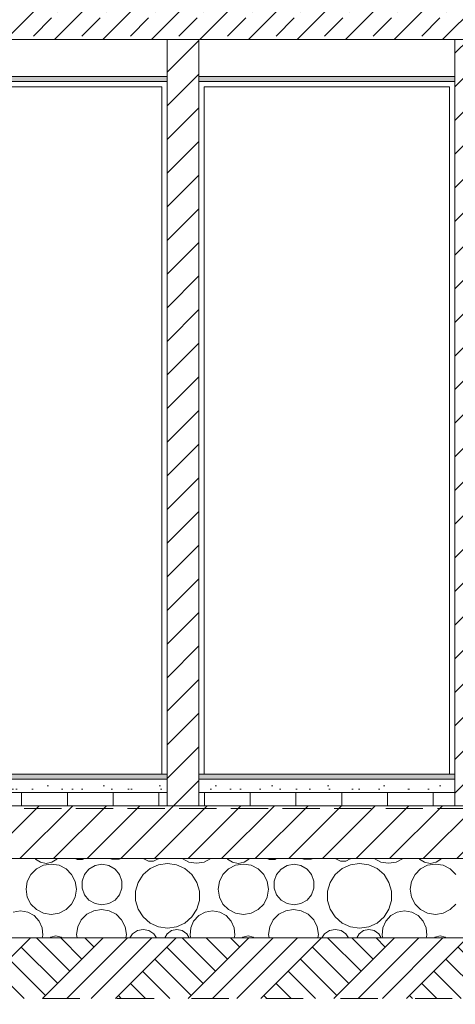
# Model space of a CAD drawing. Header units: millimetres. Extents: x -101298 to -58298, y 45839 to 66839.
# Tile 5 of 124: x -91286 to -89636, y 49698 to 53424. Entities that reach past the tile are written whole.
import ezdxf

# ---------------------------------------------------------------- set-up
doc = ezdxf.new("R2010")
doc.units = ezdxf.units.MM
doc.header["$MEASUREMENT"] = 0
doc.linetypes.add('Krawędzie ukryte', pattern=[195.611112, 141.111112, -54.5])
doc.linetypes.add('Przerywana', pattern=[282.222223, 141.111112, -141.111112])
for name, color, linetype, lineweight in [('Nowe_Konstrukcja - Stropy_Nr_pióra__21', 7, 'Continuous', 20), ('Nowe_Konstrukcja - Stropy_Nr_pióra__3', 7, 'Continuous', 13), ('Nowe_Konstrukcja - Ściany zew_Nr_pióra__21', 7, 'Continuous', 20), ('Nowe_Konstrukcja - Ściany zew_Nr_pióra__3', 7, 'Continuous', 13)]:
    doc.layers.add(name, color=color, linetype=linetype, lineweight=lineweight)
doc.layers.add('Nowe_Konstrukcja - Stropy_Nr_pióra__23', color=7, linetype='Continuous', lineweight=13, true_color=0x858585)
doc.layers.add('Nowe_Konstrukcja - Ściany zew_Nr_pióra__23', color=7, linetype='Continuous', lineweight=13, true_color=0x858585)
pattern_1 = [(45, (0, 0), (-63.63961, 63.63961), [])]
pattern_2 = [(0, (0, 0), (0, 389.7114), [24.375, -200.625]), (0, (112.5, 194.86), (0, 389.7114), [24.375, -200.625]), (60, (0, 0), (-337.5, 194.8557), [24.375, -200.625]), (60, (225, 0), (-337.5, 194.8557), [24.375, -200.625]), (120, (24.37, 0), (337.5, 194.8557), [24.375, -200.625]), (120, (249.38, 0), (337.5, 194.8557), [24.375, -200.625]), (0, (0, 37.5), (0, 75), [0, -75, 0, -112.5]), (45, (37.5, 37.5), (-53.03301, 53.03301), [0, -56.25, 0, -93.75])]
pattern_3 = [(90, (0, 0), (-173.20508, 0), [100, -200]), (90, (-86.6, 150), (-173.20508, 0), [100, -200]), (150, (-4e-14, 100), (86.60254, 150), [100, -200]), (150, (-173.2, 100), (86.60254, 150), [100, -200]), (210, (0, 0), (-86.60254, 150), [100, -200]), (210, (-173.2, -7e-14), (-86.60254, 150), [100, -200])]

# ---------------------------------------------------------------- blocks, each defined once
blk = doc.blocks.new('*X6')
at = {"layer": 'Nowe_Konstrukcja - Stropy_Nr_pióra__23', "color": 252, "linetype": 'Continuous', "lineweight": 13, "true_color": 0x858585}
for p, q in [((-91227.4, 50249.4), (-91226.3, 50247.7)), ((-91226.3, 50247.7), (-91207.8, 50235.3)), ((-91207.8, 50235.3), (-91185.9, 50231)), ((-91166.6, 50228.9), (-91196, 50224.2)), ((-91185.9, 50231), (-91164, 50235.3)), ((-91137.1, 50224.2), (-91166.6, 50228.9)), ((-91164, 50235.3), (-91145.4, 50247.7)), ((-91145.4, 50247.7), (-91144.3, 50249.4)), ((-91075.9, 50249.4), (-91068.6, 50246.2)), ((-91068.6, 50246.2), (-91047.8, 50246.2)), ((-91047.8, 50246.2), (-91040.5, 50249.4)), ((-90974.5, 50227.8), (-91000.7, 50223.2)), ((-90948.2, 50223.2), (-90974.5, 50227.8)), ((-90945.2, 50249.4), (-90937.5, 50246.7)), ((-90937.5, 50246.7), (-90909.5, 50246.7)), ((-90909.5, 50246.7), (-90901.7, 50249.4)), ((-90816.5, 50249.4), (-90816.2, 50248.9)), ((-90816.2, 50248.9), (-90798.6, 50239.7)), ((-90798.6, 50239.7), (-90778.8, 50239.7)), ((-90760.8, 50226), (-90792.5, 50211.5)), ((-90778.8, 50239.7), (-90761.3, 50248.9)), ((-90761.3, 50248.9), (-90761, 50249.4)), ((-90726.3, 50231), (-90760.8, 50226)), ((-90691.8, 50226), (-90726.3, 50231)), ((-90660.1, 50211.5), (-90691.8, 50226)), ((-90671.4, 50249.4), (-90645.8, 50236.4)), ((-90645.8, 50236.4), (-90616.5, 50231.7)), ((-90616.5, 50231.7), (-90587.3, 50236.4)), ((-90587.3, 50236.4), (-90561.7, 50249.4)), ((-90500, 50249.4), (-90498.9, 50247.7)), ((-90498.9, 50247.7), (-90480.3, 50235.3)), ((-90480.3, 50235.3), (-90458.5, 50231)), ((-90439.1, 50228.9), (-90468.6, 50224.2)), ((-90458.5, 50231), (-90436.6, 50235.3)), ((-90409.7, 50224.2), (-90439.1, 50228.9)), ((-90436.6, 50235.3), (-90418, 50247.7)), ((-90418, 50247.7), (-90416.9, 50249.4)), ((-90348.5, 50249.4), (-90341.2, 50246.2)), ((-90341.2, 50246.2), (-90320.4, 50246.2)), ((-90320.4, 50246.2), (-90313.1, 50249.4)), ((-90247.1, 50227.8), (-90273.3, 50223.2)), ((-90220.8, 50223.2), (-90247.1, 50227.8)), ((-90217.8, 50249.4), (-90210.1, 50246.7)), ((-90210.1, 50246.7), (-90182.1, 50246.7)), ((-90182.1, 50246.7), (-90174.3, 50249.4)), ((-90089.1, 50249.4), (-90088.7, 50248.9)), ((-90088.7, 50248.9), (-90071.2, 50239.7)), ((-90071.2, 50239.7), (-90051.4, 50239.7)), ((-90033.3, 50226), (-90065, 50211.5)), ((-90051.4, 50239.7), (-90033.9, 50248.9)), ((-90033.9, 50248.9), (-90033.5, 50249.4)), ((-89998.9, 50231), (-90033.3, 50226)), ((-89964.4, 50226), (-89998.9, 50231)), ((-89932.7, 50211.5), (-89964.4, 50226)), ((-89943.9, 50249.4), (-89918.3, 50236.4)), ((-89918.3, 50236.4), (-89889.1, 50231.7)), ((-89889.1, 50231.7), (-89859.9, 50236.4)), ((-89859.9, 50236.4), (-89834.3, 50249.4)), ((-89772.6, 50249.4), (-89771.5, 50247.7)), ((-89771.5, 50247.7), (-89752.9, 50235.3)), ((-89752.9, 50235.3), (-89731, 50231)), ((-89711.7, 50228.9), (-89741.2, 50224.2)), ((-89731, 50231), (-89709.2, 50235.3)), ((-89682.2, 50224.2), (-89711.7, 50228.9)), ((-89709.2, 50235.3), (-89690.6, 50247.7)), ((-89690.6, 50247.7), (-89689.5, 50249.4)), ((-91243.7, 50189.5), (-91257.3, 50162.9)), ((-91222.6, 50210.6), (-91243.7, 50189.5)), ((-91196, 50224.2), (-91222.6, 50210.6)), ((-91110.5, 50210.6), (-91137.1, 50224.2)), ((-91089.4, 50189.5), (-91110.5, 50210.6)), ((-91075.8, 50162.9), (-91089.4, 50189.5)), ((-91040.9, 50189.4), (-91050, 50164.4)), ((-91023.8, 50209.8), (-91040.9, 50189.4)), ((-91000.7, 50223.2), (-91023.8, 50209.8)), ((-90925.2, 50209.8), (-90948.2, 50223.2)), ((-90908.1, 50189.4), (-90925.2, 50209.8)), ((-90898.9, 50164.4), (-90908.1, 50189.4)), ((-90818.8, 50188.7), (-90837.6, 50159.4)), ((-90792.5, 50211.5), (-90818.8, 50188.7)), ((-90633.7, 50188.7), (-90660.1, 50211.5)), ((-90614.9, 50159.4), (-90633.7, 50188.7)), ((-90516.3, 50189.5), (-90529.9, 50162.9)), ((-90495.2, 50210.6), (-90516.3, 50189.5)), ((-90468.6, 50224.2), (-90495.2, 50210.6)), ((-90383.1, 50210.6), (-90409.7, 50224.2)), ((-90361.9, 50189.5), (-90383.1, 50210.6)), ((-90348.4, 50162.9), (-90361.9, 50189.5)), ((-90313.5, 50189.4), (-90322.6, 50164.4)), ((-90296.4, 50209.8), (-90313.5, 50189.4)), ((-90273.3, 50223.2), (-90296.4, 50209.8)), ((-90197.8, 50209.8), (-90220.8, 50223.2)), ((-90180.6, 50189.4), (-90197.8, 50209.8)), ((-90171.5, 50164.4), (-90180.6, 50189.4)), ((-90091.4, 50188.7), (-90110.2, 50159.4)), ((-90065, 50211.5), (-90091.4, 50188.7)), ((-89906.3, 50188.7), (-89932.7, 50211.5)), ((-89887.5, 50159.4), (-89906.3, 50188.7)), ((-89788.9, 50189.5), (-89802.5, 50162.9)), ((-89767.8, 50210.6), (-89788.9, 50189.5)), ((-89741.2, 50224.2), (-89767.8, 50210.6)), ((-89655.6, 50210.6), (-89682.2, 50224.2)), ((-89634.5, 50189.5), (-89655.6, 50210.6)), ((-91257.3, 50162.9), (-91262, 50133.4)), ((-91071.1, 50133.4), (-91075.8, 50162.9)), ((-91050, 50164.4), (-91050, 50137.8)), ((-90898.9, 50137.8), (-90898.9, 50164.4)), ((-90837.6, 50159.4), (-90847.4, 50126)), ((-90605.1, 50126), (-90614.9, 50159.4)), ((-90529.9, 50162.9), (-90534.6, 50133.4)), ((-90343.7, 50133.4), (-90348.4, 50162.9)), ((-90322.6, 50164.4), (-90322.6, 50137.8)), ((-90171.5, 50137.8), (-90171.5, 50164.4)), ((-90110.2, 50159.4), (-90120, 50126)), ((-89877.7, 50126), (-89887.5, 50159.4)), ((-89802.5, 50162.9), (-89807.1, 50133.4)), ((-91262, 50133.4), (-91257.3, 50104)), ((-91075.8, 50104), (-91071.1, 50133.4)), ((-91050, 50137.8), (-91040.9, 50112.7)), ((-90908.1, 50112.7), (-90898.9, 50137.8)), ((-90847.4, 50126), (-90847.4, 50091.1)), ((-90605.1, 50091.1), (-90605.1, 50126)), ((-90534.6, 50133.4), (-90529.9, 50104)), ((-90348.4, 50104), (-90343.7, 50133.4)), ((-90322.6, 50137.8), (-90313.5, 50112.7)), ((-90180.6, 50112.7), (-90171.5, 50137.8)), ((-90120, 50126), (-90120, 50091.1)), ((-89877.7, 50091.1), (-89877.7, 50126)), ((-89807.1, 50133.4), (-89802.5, 50104)), ((-91257.3, 50104), (-91243.7, 50077.4)), ((-91243.7, 50077.4), (-91222.6, 50056.3)), ((-91110.5, 50056.3), (-91089.4, 50077.4)), ((-91089.4, 50077.4), (-91075.8, 50104)), ((-91040.9, 50112.7), (-91023.8, 50092.3)), ((-91023.8, 50092.3), (-91000.7, 50079)), ((-91000.7, 50079), (-90974.5, 50074.4)), ((-90974.5, 50074.4), (-90948.2, 50079)), ((-90948.2, 50079), (-90925.2, 50092.3)), ((-90925.2, 50092.3), (-90908.1, 50112.7)), ((-90847.4, 50091.1), (-90837.6, 50057.7)), ((-90614.9, 50057.7), (-90605.1, 50091.1)), ((-90529.9, 50104), (-90516.3, 50077.4)), ((-90516.3, 50077.4), (-90495.2, 50056.3)), ((-90383.1, 50056.3), (-90361.9, 50077.4)), ((-90361.9, 50077.4), (-90348.4, 50104)), ((-90313.5, 50112.7), (-90296.4, 50092.3)), ((-90296.4, 50092.3), (-90273.3, 50079)), ((-90273.3, 50079), (-90247.1, 50074.4)), ((-90247.1, 50074.4), (-90220.8, 50079)), ((-90220.8, 50079), (-90197.8, 50092.3)), ((-90197.8, 50092.3), (-90180.6, 50112.7)), ((-90120, 50091.1), (-90110.2, 50057.7)), ((-89887.5, 50057.7), (-89877.7, 50091.1)), ((-89802.5, 50104), (-89788.9, 50077.4)), ((-89788.9, 50077.4), (-89767.8, 50056.3)), ((-89655.6, 50056.3), (-89634.5, 50077.4)), ((-91283.5, 50051.8), (-91311.1, 50047.2)), ((-91255.8, 50047.2), (-91283.5, 50051.8)), ((-91231.2, 50033.8), (-91255.8, 50047.2)), ((-91222.6, 50056.3), (-91196, 50042.7)), ((-91196, 50042.7), (-91166.6, 50038)), ((-91166.6, 50038), (-91137.1, 50042.7)), ((-91137.1, 50042.7), (-91110.5, 50056.3)), ((-91032.1, 50038.9), (-91053.1, 50018)), ((-91005.8, 50052.3), (-91032.1, 50038.9)), ((-90976.5, 50057), (-91005.8, 50052.3)), ((-90947.3, 50052.3), (-90976.5, 50057)), ((-90920.9, 50038.9), (-90947.3, 50052.3)), ((-90900, 50018), (-90920.9, 50038.9)), ((-90837.6, 50057.7), (-90818.8, 50028.4)), ((-90633.7, 50028.4), (-90614.9, 50057.7)), ((-90583.7, 50047.2), (-90608.3, 50033.8)), ((-90556.1, 50051.8), (-90583.7, 50047.2)), ((-90528.4, 50047.2), (-90556.1, 50051.8)), ((-90503.8, 50033.8), (-90528.4, 50047.2)), ((-90495.2, 50056.3), (-90468.6, 50042.7)), ((-90468.6, 50042.7), (-90439.1, 50038)), ((-90439.1, 50038), (-90409.7, 50042.7)), ((-90409.7, 50042.7), (-90383.1, 50056.3)), ((-90304.7, 50038.9), (-90325.7, 50018)), ((-90278.3, 50052.3), (-90304.7, 50038.9)), ((-90249.1, 50057), (-90278.3, 50052.3)), ((-90219.9, 50052.3), (-90249.1, 50057)), ((-90193.5, 50038.9), (-90219.9, 50052.3)), ((-90172.6, 50018), (-90193.5, 50038.9)), ((-90110.2, 50057.7), (-90091.4, 50028.4)), ((-89906.3, 50028.4), (-89887.5, 50057.7)), ((-89856.3, 50047.2), (-89880.9, 50033.8)), ((-89828.6, 50051.8), (-89856.3, 50047.2)), ((-89801, 50047.2), (-89828.6, 50051.8)), ((-89776.4, 50033.8), (-89801, 50047.2)), ((-89767.8, 50056.3), (-89741.2, 50042.7)), ((-89741.2, 50042.7), (-89711.7, 50038)), ((-89711.7, 50038), (-89682.2, 50042.7)), ((-89682.2, 50042.7), (-89655.6, 50056.3)), ((-91212.2, 50013.2), (-91231.2, 50033.8)), ((-91201, 49987.6), (-91212.2, 50013.2)), ((-91053.1, 50018), (-91066.5, 49991.6)), ((-90886.5, 49991.6), (-90900, 50018)), ((-90818.8, 50028.4), (-90792.5, 50005.5)), ((-90792.5, 50005.5), (-90760.8, 49991.1)), ((-90691.8, 49991.1), (-90660.1, 50005.5)), ((-90660.1, 50005.5), (-90633.7, 50028.4)), ((-90627.3, 50013.2), (-90638.6, 49987.6)), ((-90608.3, 50033.8), (-90627.3, 50013.2)), ((-90484.8, 50013.2), (-90503.8, 50033.8)), ((-90473.6, 49987.6), (-90484.8, 50013.2)), ((-90325.7, 50018), (-90339.1, 49991.6)), ((-90159.1, 49991.6), (-90172.6, 50018)), ((-90091.4, 50028.4), (-90065, 50005.5)), ((-90065, 50005.5), (-90033.3, 49991.1)), ((-89964.4, 49991.1), (-89932.7, 50005.5)), ((-89932.7, 50005.5), (-89906.3, 50028.4)), ((-89899.9, 50013.2), (-89911.1, 49987.6)), ((-89880.9, 50033.8), (-89899.9, 50013.2)), ((-89757.4, 50013.2), (-89776.4, 50033.8)), ((-89746.1, 49987.6), (-89757.4, 50013.2)), ((-91198.7, 49959.7), (-91201, 49987.6)), ((-91066.5, 49991.6), (-91071.1, 49962.4)), ((-90881.9, 49962.4), (-90886.5, 49991.6)), ((-90858.9, 49964.6), (-90869, 49949.4)), ((-90840.3, 49977), (-90858.9, 49964.6)), ((-90818.5, 49981.3), (-90840.3, 49977)), ((-90796.6, 49977), (-90818.5, 49981.3)), ((-90778, 49964.6), (-90796.6, 49977)), ((-90767.9, 49949.4), (-90778, 49964.6)), ((-90760.8, 49991.1), (-90726.3, 49986.1)), ((-90728.1, 49964.8), (-90737, 49949.4)), ((-90711.2, 49977), (-90728.1, 49964.8)), ((-90726.3, 49986.1), (-90691.8, 49991.1)), ((-90690.8, 49981.4), (-90711.2, 49977)), ((-90670.4, 49977), (-90690.8, 49981.4)), ((-90653.5, 49964.8), (-90670.4, 49977)), ((-90644.7, 49949.4), (-90653.5, 49964.8)), ((-90638.6, 49987.6), (-90640.9, 49959.7)), ((-90471.2, 49959.7), (-90473.6, 49987.6)), ((-90339.1, 49991.6), (-90343.7, 49962.4)), ((-90154.5, 49962.4), (-90159.1, 49991.6)), ((-90131.5, 49964.6), (-90141.6, 49949.4)), ((-90112.9, 49977), (-90131.5, 49964.6)), ((-90091, 49981.3), (-90112.9, 49977)), ((-90069.2, 49977), (-90091, 49981.3)), ((-90050.6, 49964.6), (-90069.2, 49977)), ((-90040.5, 49949.4), (-90050.6, 49964.6)), ((-90033.3, 49991.1), (-89998.9, 49986.1)), ((-90000.7, 49964.8), (-90009.5, 49949.4)), ((-89983.8, 49977), (-90000.7, 49964.8)), ((-89998.9, 49986.1), (-89964.4, 49991.1)), ((-89963.4, 49981.4), (-89983.8, 49977)), ((-89943, 49977), (-89963.4, 49981.4)), ((-89926.1, 49964.8), (-89943, 49977)), ((-89917.2, 49949.4), (-89926.1, 49964.8)), ((-89911.1, 49987.6), (-89913.5, 49959.7)), ((-89743.8, 49959.7), (-89746.1, 49987.6)), ((-91201.3, 49949.4), (-91198.7, 49959.7)), ((-91167.9, 49952.5), (-91171.4, 49949.4)), ((-91148.7, 49957.2), (-91167.9, 49952.5)), ((-91129.5, 49952.5), (-91148.7, 49957.2)), ((-91126.1, 49949.4), (-91129.5, 49952.5)), ((-91071.1, 49962.4), (-91069.1, 49949.4)), ((-90884, 49949.4), (-90881.9, 49962.4)), ((-90640.9, 49959.7), (-90638.3, 49949.4)), ((-90473.8, 49949.4), (-90471.2, 49959.7)), ((-90440.5, 49952.5), (-90444, 49949.4)), ((-90421.3, 49957.2), (-90440.5, 49952.5)), ((-90402.1, 49952.5), (-90421.3, 49957.2)), ((-90398.6, 49949.4), (-90402.1, 49952.5)), ((-90343.7, 49962.4), (-90341.7, 49949.4)), ((-90156.5, 49949.4), (-90154.5, 49962.4)), ((-89913.5, 49959.7), (-89910.9, 49949.4)), ((-89746.4, 49949.4), (-89743.8, 49959.7)), ((-89713.1, 49952.5), (-89716.6, 49949.4)), ((-89693.9, 49957.2), (-89713.1, 49952.5)), ((-89674.7, 49952.5), (-89693.9, 49957.2)), ((-89671.2, 49949.4), (-89674.7, 49952.5))]:
    blk.add_line(p, q, dxfattribs=at)
blk = doc.blocks.new('Wypełnienie_3_1', base_point=(0, 0))
at = {"layer": 'Nowe_Konstrukcja - Stropy_Nr_pióra__23', "color": 252, "linetype": 'Continuous', "lineweight": 13, "true_color": 0x858585}
blk.add_blockref('*X6', (0, 0), dxfattribs=at)

msp = doc.modelspace()

# ---------------------------------------------------------------- hatches: boundary and pattern name
at = {"layer": 'Nowe_Konstrukcja - Stropy_Nr_pióra__23', "linetype": 'Continuous', "lineweight": 13, "true_color": 0x858585}
h = msp.add_hatch(dxfattribs=at)
h.set_pattern_fill('Beton_zbrojony_0001', color=252, style=0, pattern_type=2)
h.set_pattern_definition([(45, (0, 0), (-91.92388, 91.92388), []), (45, (-45.96, 45.96), (-91.92388, 91.92388), [97.5, -32.5])])
h.paths.add_polyline_path([(-96667.8, 53299.4), (-96427.8, 53299.4), (-96427.8, 53349.4), (-86767.8, 53349.4), (-86527.8, 53349.4), (-86527.8, 53549.4), (-96667.8, 53549.4), (-96667.8, 53349.4)])
at = {"layer": 'Nowe_Konstrukcja - Stropy_Nr_pióra__23', "linetype": 'Continuous', "lineweight": 0, "true_color": 0xe0e0e0}
for points in [[(-90727.8, 53209.4), (-93468, 53209.4), (-93468, 53189.4), (-90727.8, 53189.4)], [(-89637.8, 53209.4), (-90607.8, 53209.4), (-90607.8, 53189.4), (-89637.8, 53189.4)], [(-90727.8, 50569.4), (-93468, 50569.4), (-93468, 50549.4), (-90727.8, 50549.4)], [(-89637.8, 50569.4), (-90607.8, 50569.4), (-90607.8, 50549.4), (-89637.8, 50549.4)]]:
    msp.add_hatch(color=254, dxfattribs=at).paths.add_polyline_path(points)
at = {"layer": 'Nowe_Konstrukcja - Stropy_Nr_pióra__23', "linetype": 'Continuous', "lineweight": 13, "true_color": 0x858585}
h = msp.add_hatch(dxfattribs=at)
h.set_pattern_fill('Beton_lekki_0001', color=252, style=0, pattern_type=2)
h.set_pattern_definition(pattern_2)
h.paths.add_polyline_path([(-90727.8, 50549.4), (-93468, 50549.4), (-93468, 50499.4), (-90727.8, 50499.4)])
h = msp.add_hatch(dxfattribs=at)
h.set_pattern_fill('Beton_lekki_0001', color=252, style=0, pattern_type=2)
h.set_pattern_definition(pattern_2)
h.paths.add_polyline_path([(-89637.8, 50549.4), (-90607.8, 50549.4), (-90607.8, 50499.4), (-89637.8, 50499.4)])
h = msp.add_hatch(dxfattribs=at)
h.set_pattern_fill('Styropian_0001', color=252, style=0, pattern_type=2)
h.set_pattern_definition(pattern_3)
h.paths.add_polyline_path([(-90727.8, 50499.4), (-93468, 50499.4), (-93468, 50449.4), (-90727.8, 50449.4)])
h = msp.add_hatch(dxfattribs=at)
h.set_pattern_fill('Styropian_0001', color=252, style=0, pattern_type=2)
h.set_pattern_definition(pattern_3)
h.paths.add_polyline_path([(-89637.8, 50499.4), (-90607.8, 50499.4), (-90607.8, 50449.4), (-89637.8, 50449.4)])
at = {"layer": 'Nowe_Konstrukcja - Ściany zew_Nr_pióra__23', "linetype": 'Continuous', "lineweight": 13, "true_color": 0x858585}
h = msp.add_hatch(dxfattribs=at)
h.set_pattern_fill('Bloczki_ceramiczne_0001', color=252, style=0, pattern_type=2)
h.set_pattern_definition(pattern_1)
h.paths.add_polyline_path([(-90607.8, 53349.4), (-90727.8, 53349.4), (-90727.8, 50449.4), (-90607.8, 50449.4)])
h = msp.add_hatch(dxfattribs=at)
h.set_pattern_fill('Bloczki_ceramiczne_0001', color=252, style=0, pattern_type=2)
h.set_pattern_definition(pattern_1)
h.paths.add_polyline_path([(-89517.8, 53349.4), (-89637.8, 53349.4), (-89637.8, 50449.4), (-89517.8, 50449.4)])
h = msp.add_hatch(dxfattribs=at)
h.set_pattern_fill('Bloczki_ceramiczne_0001', color=252, style=0, pattern_type=2)
h.set_pattern_definition(pattern_1)
h.paths.add_polyline_path([(-96427.8, 50449.4), (-96427.8, 50249.4), (-86767.8, 50249.4), (-86767.8, 50449.4)])
h = msp.add_hatch(dxfattribs=at)
h.set_pattern_fill('Grunt_0001', color=252, style=0, pattern_type=2)
h.set_pattern_definition([(45, (0, 0), (-137.8858, 137.8858), []), (45, (-45.96, 45.96), (-275.7716, 275.7716), []), (45, (-91.92, 91.92), (-275.7716, 275.7716), []), (135, (-137.886, 137.886), (45.96194, 45.96194), [195, -195])])
h.paths.add_polyline_path([(-96427.8, 49949.4), (-86767.8, 49949.4), (-86767.8, 49719.7), (-96427.8, 49719.7)])

# ---------------------------------------------------------------- linework, layer by layer
at = {"layer": 'Nowe_Konstrukcja - Stropy_Nr_pióra__21', "color": 7, "linetype": 'Continuous', "lineweight": 20, "flags": 128}
msp.add_lwpolyline([(-96667.8, 53299.4), (-96427.8, 53299.4), (-96427.8, 53349.4), (-86767.8, 53349.4), (-86527.8, 53349.4), (-86527.8, 53549.4), (-96667.8, 53549.4), (-96667.8, 53349.4)], close=True, dxfattribs=at)
at = {"layer": 'Nowe_Konstrukcja - Stropy_Nr_pióra__3', "color": 7, "linetype": 'Continuous', "lineweight": 13}
for p, q in [((-90607.8, 53349.4), (-89637.8, 53349.4)), ((-93468, 53209.4), (-90727.8, 53209.4)), ((-93468, 53209.4), (-90727.8, 53209.4)), ((-90607.8, 53209.4), (-89637.8, 53209.4)), ((-90607.8, 53209.4), (-89637.8, 53209.4)), ((-93468, 53189.4), (-90727.8, 53189.4)), ((-93468, 53189.4), (-90727.8, 53189.4)), ((-90607.8, 53189.4), (-89637.8, 53189.4)), ((-90607.8, 53189.4), (-89637.8, 53189.4)), ((-93468, 50549.4), (-90727.8, 50549.4)), ((-93468, 50549.4), (-90727.8, 50549.4)), ((-90607.8, 50549.4), (-89637.8, 50549.4)), ((-90607.8, 50549.4), (-89637.8, 50549.4)), ((-93468, 50499.4), (-90727.8, 50499.4)), ((-93468, 50499.4), (-90727.8, 50499.4)), ((-90607.8, 50499.4), (-89637.8, 50499.4)), ((-90607.8, 50499.4), (-89637.8, 50499.4)), ((-96427.8, 50449.4), (-86767.8, 50449.4)), ((-96427.8, 50249.4), (-86767.8, 50249.4)), ((-96407.8, 50249.4), (-86767.8, 50249.4))]:
    msp.add_line(p, q, dxfattribs=at)
at = {"layer": 'Nowe_Konstrukcja - Ściany zew_Nr_pióra__21', "color": 7, "linetype": 'Krawędzie ukryte', "lineweight": 20, "flags": 128}
msp.add_lwpolyline([(-96418.2, 49719.7), (-96417.8, 50439.4), (-86777.8, 50439.4), (-86777.8, 49719.7)], dxfattribs=at)
at = {"layer": 'Nowe_Konstrukcja - Ściany zew_Nr_pióra__3', "color": 7, "linetype": 'Continuous', "lineweight": 13}
for p, q in [((-93468, 53349.4), (-90727.8, 53349.4)), ((-90747.8, 53349.4), (-90727.8, 53349.4)), ((-90727.8, 50449.4), (-90727.8, 53349.4)), ((-90727.8, 50569.4), (-90727.8, 53349.4)), ((-90607.8, 50449.4), (-90607.8, 53349.4)), ((-90607.8, 53349.4), (-90587.8, 53349.4)), ((-90607.8, 50569.4), (-90607.8, 53349.4)), ((-89657.8, 53349.4), (-89637.8, 53349.4)), ((-89637.8, 50449.4), (-89637.8, 53349.4)), ((-89637.8, 50569.4), (-89637.8, 53349.4)), ((-93448, 53169.4), (-90747.8, 53169.4)), ((-90747.8, 50569.4), (-90747.8, 53169.4)), ((-90587.8, 50569.4), (-90587.8, 53169.4)), ((-90587.8, 53169.4), (-89657.8, 53169.4)), ((-89657.8, 50569.4), (-89657.8, 53169.4)), ((-93468, 50569.4), (-90727.8, 50569.4)), ((-90607.8, 50569.4), (-89637.8, 50569.4)), ((-96427.8, 49949.4), (-86767.8, 49949.4))]:
    msp.add_line(p, q, dxfattribs=at)
at = {"layer": 'Nowe_Konstrukcja - Ściany zew_Nr_pióra__3', "color": 7, "linetype": 'Przerywana', "lineweight": 13, "flags": 128}
msp.add_lwpolyline([(-95997.8, 49719.7), (-69897.8, 49719.7), (-69897.8, 49319.7), (-95997.8, 49319.7)], close=True, dxfattribs=at)

# ---------------------------------------------------------------- block references
at = {"layer": 'Nowe_Konstrukcja - Stropy_Nr_pióra__23', "color": 252, "linetype": 'Continuous', "lineweight": 13, "true_color": 0x858585}
msp.add_blockref('Wypełnienie_3_1', (0, 0), dxfattribs=at)

doc.saveas('drawing.dxf')
